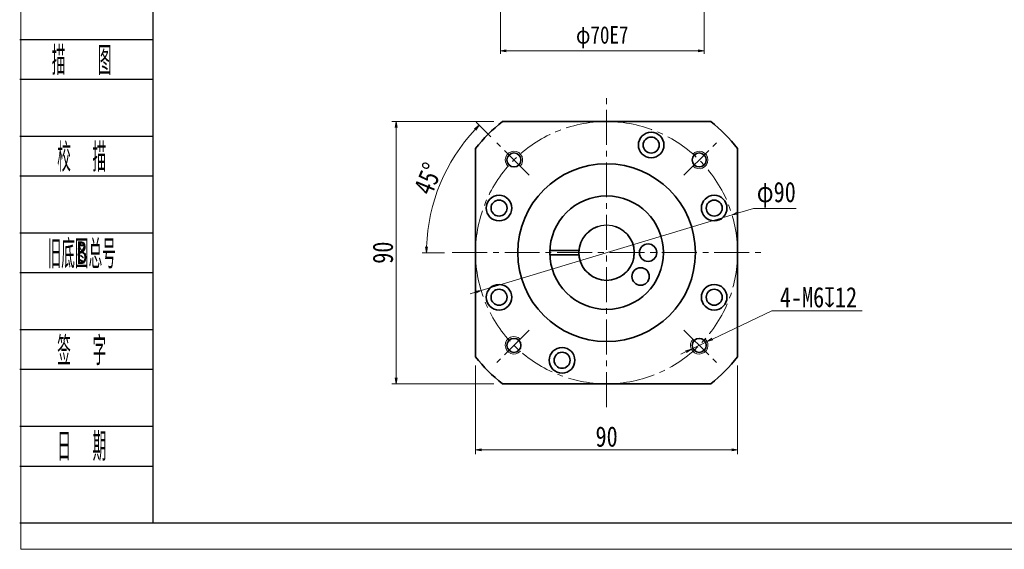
# Model space of a CAD drawing. Header units: millimetres. Extents: x -4 to 761, y -10 to 528.
# Tile 1 of 8: x 0 to 338, y -10 to 171. Entities that reach past the tile are written whole.
import ezdxf
from ezdxf.enums import TextEntityAlignment as Align

# ---------------------------------------------------------------- set-up
doc = ezdxf.new("R2010")
doc.units = ezdxf.units.MM
doc.linetypes.add('点画线', pattern=[18, 12, -2, 2, -2])
doc.layers.add('2细线层', color=4, linetype='Continuous')
doc.layers.add('6文字层', color=3, linetype='Continuous')
for name, color, linetype, lineweight in [('CDRAFT0', 7, 'Continuous', 35), ('EB0', 7, 'Continuous', 35), ('中心线层', 1, '点画线', 18), ('图框_外框线', 7, 'Continuous', 18), ('尺寸线层', 3, 'Continuous', 18), ('粗实线层_1', 7, 'Continuous', 35), ('细实线', 211, 'Continuous', 18)]:
    doc.layers.add(name, color=color, linetype=linetype, lineweight=lineweight)
doc.styles.add('PC_TEXTSTYLE', font='ISOCP.SHX', dxfattribs={"width": 0.707, "bigfont": 'GBCBIG.SHX'})
doc.styles.get("Standard").update_dxf_attribs({"font": 'SimSun.ttf'})
doc.styles.add('宋体', font='SimSun.ttf', dxfattribs={"width": 0.8})
doc.dimstyles.new('A水平标注$0', dxfattribs={"dimtxt": 3.5, "dimasz": 2, "dimexe": 1.5, "dimexo": 3, "dimgap": 1.1, "dimtad": 1, "dimtoh": 1, "dimdec": 4, "dimdsep": 46, "dimtxsty": '宋体', "dimblk": 'OPEN', "dimcen": 3, "dimclrd": 3, "dimclre": 3, "dimclrt": 6, "dimadec": 0, "dimazin": 0, "dimtm": 1e-09, "dimtfac": 1, "dimtdec": 4, "dimtix": 1, "dimtmove": 0, "dimatfit": 3, "dimldrblk": 'OPEN', "dimfxl": 0, "dimlwd": 13, "dimlwe": 13, "dimarcsym": 0})
doc.dimstyles.new('D直径标注φ25', dxfattribs={"dimtxt": 3.5, "dimasz": 2, "dimexe": 1, "dimexo": 3, "dimtad": 1, "dimtoh": 1, "dimdec": 1, "dimdsep": 46, "dimtxsty": '宋体', "dimblk": 'OPEN', "dimcen": 3, "dimclrd": 3, "dimclre": 3, "dimclrt": 130, "dimadec": 0, "dimazin": 0, "dimtm": 1e-09, "dimtfac": 1, "dimtdec": 1, "dimtmove": 0, "dimatfit": 0, "dimldrblk": 'OPEN', "dimfxl": 0, "dimlwd": 13, "dimlwe": 13, "dimarcsym": 0})
doc.dimstyles.new('螺孔(M8-7H)', dxfattribs={"dimtxt": 3.5, "dimasz": 2, "dimexe": 1.25, "dimexo": 3, "dimtad": 1, "dimtoh": 1, "dimdec": 4, "dimdsep": 46, "dimtxsty": '宋体', "dimblk": 'OPEN', "dimcen": 3, "dimclrd": 3, "dimclre": 3, "dimclrt": 2, "dimadec": 0, "dimazin": 0, "dimtm": 1e-09, "dimtfac": 1, "dimtdec": 4, "dimtmove": 0, "dimatfit": 3, "dimldrblk": 'OPEN', "dimfxl": 0, "dimlwd": 9, "dimlwe": 9, "dimarcsym": 0})

# ---------------------------------------------------------------- blocks, each defined once
blk = doc.blocks.new('_Open')
at = {"color": 0, "linetype": 'ByBlock', "lineweight": -2}
for p, q in [((-1, 0.17), (0, 0)), ((-1, -0.17), (0, 0)), ((0, 0), (-1, 0))]:
    blk.add_line(p, q, dxfattribs=at)
blk = doc.blocks.new('*D28')
at = {"layer": 'Defpoints', "color": 0, "transparency": 16777216}
for p in [(165.4, 136.44), (128.86, 46.44), (165.4, 46.44)]:
    blk.add_point(p, dxfattribs=at)
at = {"layer": '尺寸线层', "color": 3, "lineweight": 13, "transparency": 16777216}
for p, q in [((162.4, 136.44), (127.36, 136.44)), ((128.86, 134.44), (128.86, 48.44)), ((162.4, 46.44), (127.36, 46.44))]:
    blk.add_line(p, q, dxfattribs=at)
at = {"layer": '尺寸线层', "color": 3, "lineweight": 13, "transparency": 16777216, "xscale": 2, "yscale": 2, "zscale": 2}
for p, rotation in [((128.86, 136.44), 90), ((128.86, 46.44), 270)]:
    blk.add_blockref('_Open', p, dxfattribs=dict(at, rotation=rotation))
at = {"layer": '尺寸线层', "color": 6, "transparency": 16777216, "insert": (124.36, 91.44), "char_height": 7, "attachment_point": 5, "rotation": 90, "style": '宋体', "bg_fill": 3, "box_fill_scale": 1.1, "bg_fill_color": 256, "bg_fill_true_color": 13158600, "bg_fill_transparency": 0}
blk.add_mtext('90', dxfattribs=at)
blk = doc.blocks.new('*D29')
at = {"layer": 'Defpoints', "color": 0, "transparency": 16777216}
for p in [(163.49, 129.14), (147.62, 122.37), (174.62, 118.02), (148.56, 91.44), (253.01, 91.44)]:
    blk.add_point(p, dxfattribs=at)
at = {"layer": '尺寸线层', "color": 3, "lineweight": 13, "transparency": 16777216}
for p, q in [((161.37, 131.26), (156.39, 136.24)), ((145.56, 91.44), (137.84, 91.44))]:
    blk.add_line(p, q, dxfattribs=at)
blk.add_arc((201.19, 91.44), 61.86, 136.8526, 178.1474, dxfattribs=at)
at = {"layer": '尺寸线层', "color": 3, "lineweight": 13, "transparency": 16777216, "xscale": 2, "yscale": 2, "zscale": 2}
for p, rotation in [((157.45, 135.18), 45.92632355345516), ((139.34, 91.44), 269.0736764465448)]:
    blk.add_blockref('_Open', p, dxfattribs=dict(at, rotation=rotation))
at = {"layer": '尺寸线层', "color": 6, "transparency": 16777216, "insert": (139.89, 116.83), "char_height": 7, "attachment_point": 5, "rotation": 67.5, "style": '宋体', "bg_fill": 3, "box_fill_scale": 1.1, "bg_fill_color": 256, "bg_fill_true_color": 13158600, "bg_fill_transparency": 0}
blk.add_mtext('45°', dxfattribs=at)
blk = doc.blocks.new('*D30')
at = {"layer": 'Defpoints', "color": 0, "transparency": 16777216}
for p in [(244.28, 104.43), (158.11, 78.45)]:
    blk.add_point(p, dxfattribs=at)
at = {"layer": '尺寸线层', "color": 3, "lineweight": 13, "transparency": 16777216}
for p, q in [((246.19, 105), (251.65, 106.65)), ((251.65, 106.65), (266.32, 106.65)), ((158.11, 78.45), (244.28, 104.43)), ((156.19, 77.88), (154.28, 77.3))]:
    blk.add_line(p, q, dxfattribs=at)
at = {"layer": '尺寸线层', "color": 3, "lineweight": 13, "transparency": 16777216, "xscale": 2, "yscale": 2, "zscale": 2}
for p, rotation in [((244.28, 104.43), 196.7746328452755), ((158.11, 78.45), 16.77463284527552)]:
    blk.add_blockref('_Open', p, dxfattribs=dict(at, rotation=rotation))
at = {"layer": '尺寸线层', "color": 130, "transparency": 16777216, "insert": (259.48, 111.31), "char_height": 7, "attachment_point": 5, "style": '宋体', "bg_fill": 3, "box_fill_scale": 1.1, "bg_fill_color": 256, "bg_fill_true_color": 13158600, "bg_fill_transparency": 0}
blk.add_mtext('φ90', dxfattribs=at)
blk = doc.blocks.new('*D31')
at = {"layer": 'Defpoints', "color": 0, "transparency": 16777216}
for p in [(156.19, 55.65), (246.19, 55.65), (246.19, 23.76)]:
    blk.add_point(p, dxfattribs=at)
at = {"layer": '尺寸线层', "color": 3, "lineweight": 13, "transparency": 16777216}
for p, q in [((156.19, 52.65), (156.19, 22.26)), ((246.19, 52.65), (246.19, 22.26)), ((158.19, 23.76), (244.19, 23.76))]:
    blk.add_line(p, q, dxfattribs=at)
at = {"layer": '尺寸线层', "color": 3, "lineweight": 13, "transparency": 16777216, "xscale": 2, "yscale": 2, "zscale": 2, "rotation": 180}
blk.add_blockref('_Open', (156.19, 23.76), dxfattribs=at)
at = {"layer": '尺寸线层', "color": 3, "lineweight": 13, "transparency": 16777216, "xscale": 2, "yscale": 2, "zscale": 2}
blk.add_blockref('_Open', (246.19, 23.76), dxfattribs=at)
at = {"layer": '尺寸线层', "color": 6, "transparency": 16777216, "insert": (201.19, 28.26), "char_height": 7, "attachment_point": 5, "style": '宋体', "bg_fill": 3, "box_fill_scale": 1.1, "bg_fill_color": 256, "bg_fill_true_color": 13158600, "bg_fill_transparency": 0}
blk.add_mtext('90', dxfattribs=at)
blk = doc.blocks.new('*D34')
at = {"color": 3, "lineweight": 9, "transparency": 16777216}
for p, q in [((257.99, 71.52), (237.53, 61.77)), ((288.95, 71.52), (257.99, 71.52)), ((230.3, 58.33), (235.72, 60.91)), ((228.5, 57.47), (226.69, 56.61))]:
    blk.add_line(p, q, dxfattribs=at)
at = {"layer": 'Defpoints', "color": 0, "transparency": 16777216}
for p in [(235.72, 60.91), (230.3, 58.33)]:
    blk.add_point(p, dxfattribs=at)
at = {"color": 3, "lineweight": 9, "transparency": 16777216, "xscale": 2, "yscale": 2, "zscale": 2}
for p, rotation in [((235.72, 60.91), 205.4639744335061), ((230.3, 58.33), 25.46397443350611)]:
    blk.add_blockref('_Open', p, dxfattribs=dict(at, rotation=rotation))
at = {"color": 2, "transparency": 16777216, "insert": (273.97, 76.09), "char_height": 7, "attachment_point": 5, "style": '宋体', "bg_fill": 3, "box_fill_scale": 1.1, "bg_fill_color": 256, "bg_fill_true_color": 13158600, "bg_fill_transparency": 0}
blk.add_mtext('4-M6{\\famgdt|b0|i0|c0|p0;x}{12}', dxfattribs=at)
blk = doc.blocks.new('*D35')
at = {"color": 3, "lineweight": 13, "transparency": 16777216}
for p, q in [((164.69, 185.06), (164.69, 159.75)), ((234.69, 185.06), (234.69, 159.75)), ((166.69, 160.75), (232.69, 160.75))]:
    blk.add_line(p, q, dxfattribs=at)
at = {"layer": 'Defpoints', "color": 0, "transparency": 16777216}
for p in [(164.69, 188.06), (234.69, 188.06), (234.69, 160.75)]:
    blk.add_point(p, dxfattribs=at)
at = {"color": 3, "lineweight": 13, "transparency": 16777216, "xscale": 2, "yscale": 2, "zscale": 2, "rotation": 180}
blk.add_blockref('_Open', (164.69, 160.75), dxfattribs=at)
at = {"color": 3, "lineweight": 13, "transparency": 16777216, "xscale": 2, "yscale": 2, "zscale": 2}
blk.add_blockref('_Open', (234.69, 160.75), dxfattribs=at)
at = {"color": 130, "transparency": 16777216, "insert": (199.69, 165.39), "char_height": 6, "attachment_point": 5, "style": '宋体', "bg_fill": 3, "box_fill_scale": 1.1, "bg_fill_color": 256, "bg_fill_true_color": 13158600, "bg_fill_transparency": 0}
blk.add_mtext('φ70E7', dxfattribs=at)

msp = doc.modelspace()

# ---------------------------------------------------------------- linework, layer by layer
msp.add_circle((201.19239, 91.44041), 9.5)
at = {"layer": '2细线层'}
for p, q in [((-0.42071, 164.66488), (45.30314, 164.66488)), ((-0.42071, 150.99358), (45.30314, 150.99358)), ((-0.42071, 131.46316), (45.30314, 131.46316)), ((-0.42071, 117.79187), (45.30314, 117.79187)), ((-0.42071, 98.26145), (45.30314, 98.26145)), ((-0.42071, 84.59016), (45.30314, 84.59016)), ((-0.42071, 65.05974), (45.30314, 65.05974)), ((-0.42071, 51.38845), (45.30314, 51.38845)), ((-0.42071, 31.85803), (45.30314, 31.85803)), ((-0.42071, 18.18673), (45.30314, 18.18673)), ((-0.42071, -1.34369), (45.30314, -1.34369))]:
    msp.add_line(p, q, dxfattribs=at)
at = {"layer": 'CDRAFT0'}
for centre in [(216.49972, 128.39559), (164.23721, 106.74775), (238.14757, 106.74775), (164.23721, 76.13307), (238.14757, 76.13307), (185.88505, 54.48523)]:
    msp.add_circle(centre, 4.4, dxfattribs=at)
for start, end in [(128.4998296, 141.5000496), (38.4998296, 51.5000496), (218.4998296, 231.5000496), (308.4998296, 321.5000496)]:
    msp.add_arc((201.19239, 91.44041), 57.5, start, end, dxfattribs=at)
at = {"layer": 'EB0'}
for p, q in [((181.70681, 92.19041), (191.72204, 92.19041)), ((181.70681, 90.69041), (191.72204, 90.69041))]:
    msp.add_line(p, q, dxfattribs=at)
for centre, radius in [((201.19239, 91.44041), 19.5), ((215.44239, 91.44041), 3), ((212.8653, 83.26694), 3)]:
    msp.add_circle(centre, radius, dxfattribs=at)
msp.add_arc((201.19239, 91.44041), 9.5, 108.4103907, 71.5915198, dxfattribs=at)
at = {"layer": '中心线层'}
for p, q in [((174.61624, 118.01655), (163.49253, 129.14027)), ((227.76853, 64.86426), (238.89225, 53.74055))]:
    msp.add_line(p, q, dxfattribs=at)
at = {"layer": '图框_外框线', "color": 3}
msp.add_lwpolyline([(0, -10.40431), (761.09267, -10.40431), (761.09267, 527.79693), (0, 527.79693)], close=True, dxfattribs=at)
at = {"layer": '图框_外框线', "color": 3, "lineweight": 25}
msp.add_lwpolyline([(45.30314, -1.34369), (752.03204, -1.34369), (752.03204, 518.7363), (45.30314, 518.7363)], close=True, dxfattribs=at)
at = {"layer": '粗实线层_1'}
for points in [[(165.39799, 136.44041), (236.98694, 136.44041)], [(156.19239, 55.64601), (156.19239, 127.23496)], [(246.19239, 127.23481), (246.19239, 55.64586)], [(236.98678, 46.44041), (165.39783, 46.44041)]]:
    msp.add_lwpolyline(points, dxfattribs=at)
for centre, radius in [((216.49972, 128.39559), 2.75), ((169.37258, 123.26021), 2.4), ((201.19239, 91.44041), 30.5), ((164.23721, 106.74775), 2.75), ((238.14757, 106.74775), 2.75), ((164.23721, 76.13307), 2.75), ((238.14757, 76.13307), 2.75), ((233.01219, 59.6206), 2.4), ((185.88505, 54.48523), 2.75)]:
    msp.add_circle(centre, radius, dxfattribs=at)
at = {"layer": '细实线'}
for centre, start, end in [((169.37258, 123.26021), 315, 226.9102132), ((233.01219, 59.6206), 135, 46.9102132)]:
    msp.add_arc(centre, 3, start, end, dxfattribs=at)

# ---------------------------------------------------------------- texts
at = {"layer": '6文字层', "color": 3, "style": 'PC_TEXTSTYLE'}
for s, width, p in [('描   图', 0.6667, (20.89011, 157.82923)), ('校  描', 0.667, (20.89011, 124.62752)), ('旧底图总号', 0.667, (20.89011, 91.4258)), ('签  字', 0.667, (20.89011, 58.22409)), ('日  期', 0.667, (20.90229, 25.2173))]:
    msp.add_text(s, height=9.76521, dxfattribs=dict(at, width=width)).set_placement(p, align=Align.MIDDLE)
at = {"layer": '6文字层', "width": 0.707}
msp.add_text('B', height=7.81217, dxfattribs=at).set_placement((20.89011, 91.4258), align=Align.MIDDLE)

# ---------------------------------------------------------------- next in the draw order: dimensions: what is measured, and where the dimension line sits
dim = msp.add_linear_dim(base=(234.68958, 160.75403), p1=(164.68958, 188.06476), p2=(234.68958, 188.06476), text='φ<>E7', dimstyle='D直径标注φ25', override={"dimtxt": 6, "dimgap": 1.5, "dimtad": 1, "dimjust": 0, "dimdec": 1, "dimlfac": 1, "dimpost": '<>', "dimse1": 0, "dimse2": 0, "dimsd1": 0, "dimsd2": 0, "dimtofl": 1, "dimtvp": 0.1})
dim.commit()
dim.dimension.update_dxf_attribs({"geometry": '*D35', "text_midpoint": (199.68958, 165.38811)})
at = {"layer": '尺寸线层'}
dim = msp.add_linear_dim(base=(128.8594, 46.44041), p1=(165.39799, 136.44041), p2=(165.39783, 46.44041), angle=270, dimstyle='A水平标注$0', override={"dimtxt": 7, "dimgap": 1, "dimdec": 1, "dimpost": '<>', "dimblk": 'Open', "dimtvp": 0.1, "dimtfill": 1, "dimtfillclr": 256}, dxfattribs=at)
dim.commit()
dim.dimension.update_dxf_attribs({"geometry": '*D28', "text_midpoint": (124.3594, 91.44041)})

# ---------------------------------------------------------------- next in the draw order: linework, layer by layer
at = {"layer": '中心线层'}
msp.add_line((174.61624, 64.86426), (163.49253, 53.74055), dxfattribs=at)
at = {"layer": '粗实线层_1'}
msp.add_circle((169.37258, 59.6206), 2.4, dxfattribs=at)
at = {"layer": '细实线'}
msp.add_arc((169.37258, 59.6206), 3, 45, 316.9102132, dxfattribs=at)

# ---------------------------------------------------------------- next in the draw order: dimensions: what is measured, and where the dimension line sits
at = {"layer": '尺寸线层'}
dim = msp.add_angular_dim_2l(base=(147.62389, 122.3682), line1=((174.61624, 118.01655), (163.49253, 129.14027)), line2=((148.55891, 91.44041), (253.01465, 91.44041)), dimstyle='A水平标注$0', override={"dimtxt": 7, "dimgap": 1, "dimdec": 1, "dimpost": '<>', "dimblk": 'Open', "dimtvp": 0.1, "dimtfill": 1, "dimtfillclr": 256}, dxfattribs=at)
dim.commit()
dim.dimension.update_dxf_attribs({"geometry": '*D29', "text_midpoint": (139.88783, 116.83359)})

# ---------------------------------------------------------------- next in the draw order: linework, layer by layer
at = {"layer": '中心线层'}
for p, q in [((201.19239, 38.44041), (201.19239, 144.44041)), ((227.76853, 118.01655), (238.89225, 129.14027)), ((148.19239, 91.44041), (254.19239, 91.44041))]:
    msp.add_line(p, q, dxfattribs=at)
msp.add_circle((201.19239, 91.44041), 45, dxfattribs=at)
at = {"layer": '粗实线层_1'}
msp.add_circle((233.01219, 123.26021), 2.4, dxfattribs=at)
at = {"layer": '细实线'}
msp.add_arc((233.01219, 123.26021), 3, 225, 136.9102132, dxfattribs=at)

# ---------------------------------------------------------------- next in the draw order: dimensions: what is measured, and where the dimension line sits
at = {"layer": '尺寸线层'}
dim = msp.add_diameter_dim_2p(p1=(158.10726, 78.45305), p2=(244.27752, 104.42777), dimstyle='D直径标注φ25', override={"dimtxt": 7, "dimgap": 1, "dimpost": 'φ<>'}, dxfattribs=at)
dim.commit()
dim.dimension.update_dxf_attribs({"geometry": '*D30', "text_midpoint": (259.48352, 106.64941), "dimtype": 163})
dim = msp.add_linear_dim(base=(246.19239, 23.7588), p1=(156.19239, 55.64601), p2=(246.19239, 55.64586), dimstyle='A水平标注$0', override={"dimtxt": 7, "dimgap": 1, "dimdec": 1, "dimpost": '<>', "dimblk": 'Open', "dimtvp": 0.1, "dimtfill": 1, "dimtfillclr": 256}, dxfattribs=at)
dim.commit()
dim.dimension.update_dxf_attribs({"geometry": '*D31', "text_midpoint": (201.19239, 28.2588)})

# ---------------------------------------------------------------- next in the draw order: dimensions: what is measured, and where the dimension line sits
dim = msp.add_diameter_dim_2p(p1=(230.30362, 58.33077), p2=(235.72076, 60.91043), text='4-M<>{\\famgdt|b0|i0|c0|p0;x}{12}', dimstyle='螺孔(M8-7H)', override={"dimtxt": 7, "dimgap": 1, "dimtad": 1, "dimtih": 0, "dimtoh": 1, "dimdec": 4, "dimlfac": 1, "dimpost": '<>', "dimcen": 0, "dimse1": 0, "dimse2": 0, "dimsd1": 0, "dimsd2": 0, "dimtix": 0, "dimtofl": 1, "dimatfit": 3, "dimtvp": 0.1})
dim.commit()
dim.dimension.update_dxf_attribs({"geometry": '*D34', "text_midpoint": (273.97417, 71.51723), "dimtype": 163})

doc.saveas('drawing.dxf')
